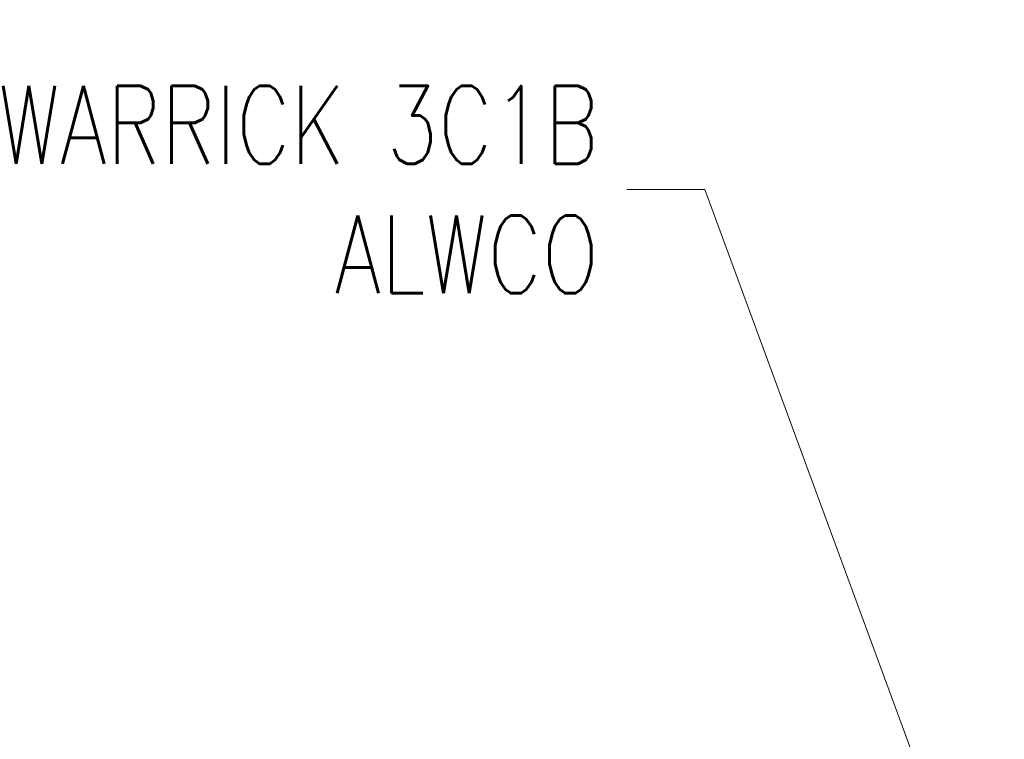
# Model space of a CAD drawing. Extents: x 1 to 669, y 0 to 417.
# Tile 188 of 256: x 258 to 302, y 267 to 299. Entities that reach past the tile are written whole.
import ezdxf

# ---------------------------------------------------------------- set-up
doc = ezdxf.new("R2010")
doc.units = 0
doc.header["$LTSCALE"] = 12
doc.header["$MEASUREMENT"] = 0
doc.layers.add('D', color=2, linetype='CONTINUOUS')
doc.styles.get("Standard").update_dxf_attribs({"font": 'SIMPLEX.SHX', "width": 0.875})
doc.dimstyles.get("Standard").update_dxf_attribs({"dimscale": 28, "dimtxt": 0.125, "dimasz": 0.125, "dimexe": 0.04375, "dimexo": 0.0625, "dimgap": 0.04375, "dimtad": 0, "dimtih": 1, "dimtoh": 1, "dimdec": 4, "dimzin": 12, "dimdsep": 46, "dimlunit": 5, "dimtxsty": 'Standard', "dimcen": 0, "dimclrd": 256, "dimclre": 256, "dimclrt": 256, "dimadec": 1, "dimazin": 3, "dimtfac": 0.875, "dimtdec": 4, "dimtofl": 0, "dimtmove": 0, "dimatfit": 2, "dimfxl": 1, "dimtolj": 1, "dimtzin": 12, "dimlwd": 13, "dimlwe": 13, "dimarcsym": 0})

msp = doc.modelspace()

# ---------------------------------------------------------------- texts
at = {"layer": 'D', "insert": (283.7352, 291.3394), "char_height": 3.5, "attachment_point": 6}
msp.add_mtext('\\A1;WARRICK 3C1B\\PALWCO', dxfattribs=at)

# ---------------------------------------------------------------- leaders
at = {"layer": 'D', "annotation_type": 0, "has_hookline": 1, "hookline_direction": 1, "text_width": 33.25}
msp.add_leader([(309.49528, 234.20714), (288.4602, 291.3394), (284.9602, 291.3394)], dimstyle='Standard', override={"dimgap": 0.04375, "dimtad": 0, "dimarcsym": 1}, dxfattribs=at)

doc.saveas('drawing.dxf')
